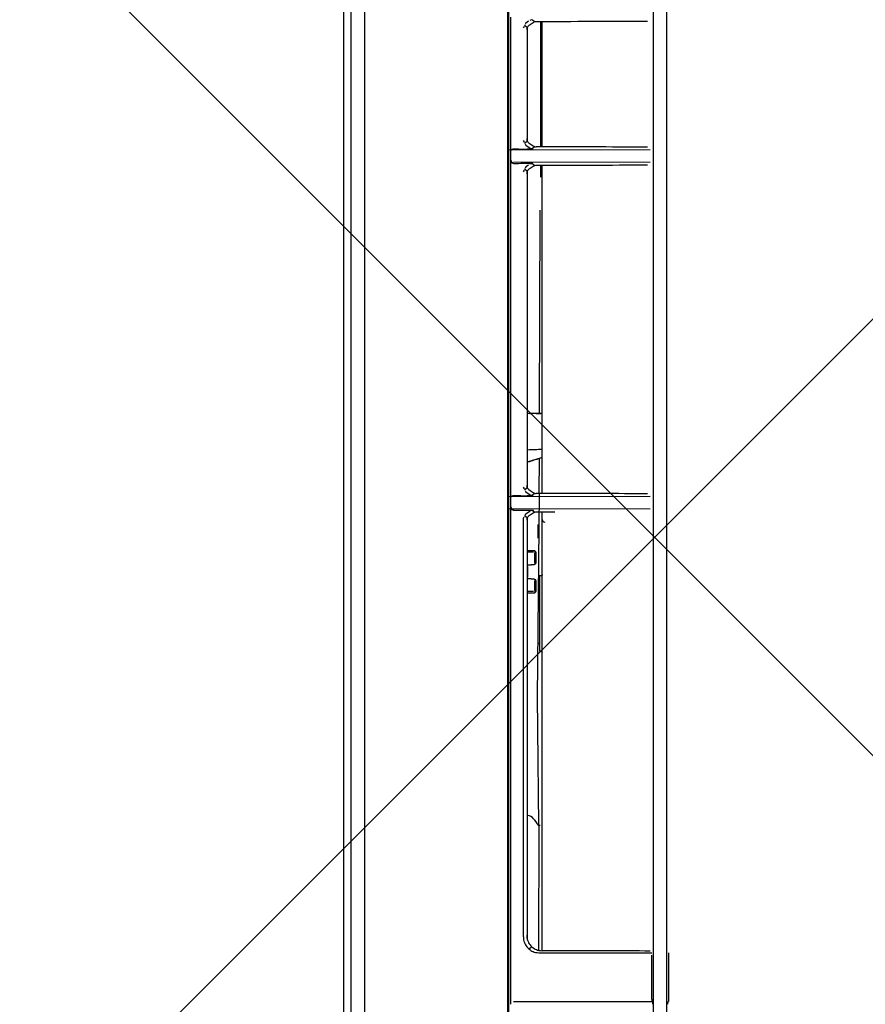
# Model space of a CAD drawing. Header units: millimetres. Extents: x 24385 to 79107, y -56478 to -23676.
# Tile 88 of 256: x 29196 to 29212, y -35279 to -35260. Entities that reach past the tile are written whole.
import ezdxf

# ---------------------------------------------------------------- set-up
doc = ezdxf.new("R2010")
doc.units = ezdxf.units.MM
doc.header["$LTSCALE"] = 2
doc.linetypes.add('DASHED', pattern=[19.05, 12.7, -6.35])
doc.layers.add('0_OPIS', color=7, linetype='Continuous', lineweight=13)
doc.layers.add('A_KRESKOWANIE', color=9, linetype='Continuous', lineweight=0)
for name, color, linetype in [('3DPLAN_A_OPIS', 8, 'Continuous'), ('IS_freon_urządzenia', 3, 'DASHED'), ('IS_KLIM_urządzenia', 3, 'Continuous')]:
    doc.layers.add(name, color=color, linetype=linetype)
doc.styles.add('ARIAL', font='arial.ttf')

# ---------------------------------------------------------------- blocks, each defined once
blk = doc.blocks.new('G$C8A3076D4')
at = {"layer": 'IS_KLIM_urządzenia', "linetype": 'Continuous'}
for p, q in [((98.423, 6.636), (6.111, 6.64)), ((98.561, 6.362), (5.976, 6.362)), ((69.959, 6.297), (69.962, 3.358)), ((70.218, 6.297), (70.215, 3.494)), ((77.083, 6.297), (77.086, 3.358)), ((77.342, 6.297), (77.339, 3.358)), ((86.459, 4.006), (86.457, 6.327)), ((87.461, 3.485), (87.459, 6.335)), ((87.469, 6.338), (87.47, 3.484)), ((69.896, 4.076), (67.326, 4.076)), ((69.895, 4.049), (67.326, 4.049)), ((77.02, 4.076), (70.281, 4.076)), ((70.517, 4.049), (70.281, 4.049)), ((75.38, 3.955), (75.38, 4.048)), ((77.554, 4.076), (77.41, 4.076)), ((77.866, 4.076), (77.554, 4.076)), ((86.417, 4.077), (77.866, 4.076)), ((78.709, 4.023), (78.709, 4.055)), ((78.731, 4.076), (78.731, 4.076)), ((80.24, 4.076), (80.24, 4.076)), ((80.262, 4.055), (80.262, 4.023)), ((67.33, 3.924), (67.286, 3.861)), ((67.288, 3.856), (67.299, 3.821)), ((69.932, 3.865), (69.892, 3.924)), ((70.285, 3.924), (70.241, 3.861)), ((70.243, 3.856), (70.254, 3.821)), ((75.38, 4.022), (71.195, 4.034)), ((77.019, 4.017), (76.304, 4.019)), ((77.056, 3.865), (77.016, 3.924)), ((77.019, 4.017), (81.206, 3.972)), ((77.409, 3.924), (77.37, 3.868)), ((77.94, 3.992), (77.661, 3.992)), ((78.267, 3.926), (78.215, 3.931)), ((78.228, 3.899), (78.226, 3.775)), ((78.418, 3.955), (78.262, 3.955)), ((78.428, 3.926), (78.267, 3.926)), ((78.418, 3.955), (78.418, 3.955)), ((78.461, 3.93), (78.428, 3.926)), ((78.834, 3.926), (78.804, 3.932)), ((78.994, 3.926), (78.834, 3.926)), ((78.999, 3.955), (78.843, 3.955)), ((78.882, 4.023), (78.845, 4.023)), ((78.882, 4.023), (80.089, 4.023)), ((79.046, 3.931), (78.994, 3.926)), ((78.999, 3.955), (78.999, 3.955)), ((79.033, 3.899), (79.035, 3.775)), ((80.12, 4.023), (80.089, 4.023)), ((81.206, 3.972), (81.855, 3.981)), ((81.855, 3.981), (83.844, 3.997)), ((83.844, 4.007), (86.408, 4.002)), ((86.373, 3.808), (86.336, 3.864)), ((67.317, 3.797), (67.356, 3.739)), ((67.355, 3.738), (67.384, 3.723)), ((67.444, 3.769), (67.404, 3.71)), ((67.421, 3.703), (67.453, 3.686)), ((69.769, 3.686), (69.801, 3.703)), ((69.818, 3.71), (69.777, 3.769)), ((69.838, 3.723), (69.865, 3.737)), ((69.865, 3.737), (69.925, 3.827)), ((70.272, 3.797), (70.311, 3.739)), ((70.31, 3.738), (70.339, 3.723)), ((70.399, 3.769), (70.359, 3.71)), ((70.376, 3.703), (70.408, 3.686)), ((76.893, 3.686), (76.925, 3.703)), ((76.942, 3.71), (76.901, 3.769)), ((76.962, 3.723), (76.988, 3.737)), ((76.988, 3.737), (77.049, 3.827)), ((77.438, 3.738), (77.377, 3.83)), ((77.463, 3.725), (77.438, 3.738)), ((77.523, 3.769), (77.483, 3.711)), ((77.527, 3.691), (77.502, 3.704)), ((86.132, 3.691), (77.527, 3.691)), ((100.699, 3.367), (3.823, 3.367)), ((99.292, 3.387), (3.847, 3.387)), ((70.169, 3.431), (70.008, 3.431)), ((77.293, 3.431), (77.132, 3.431))]:
    blk.add_line(p, q, dxfattribs=at)
at = {"layer": 'IS_KLIM_urządzenia', "linetype": 'Continuous', "extrusion": (1.11022e-13, -1.68048e-14, -1)}
for centre, start, end in [((-78.688, 4.055), 89.9998, 180), ((-80.283, 4.055), 0, 89.9998)]:
    blk.add_arc(centre, 0.0216, start, end, dxfattribs=at)
at = {"layer": 'IS_KLIM_urządzenia', "linetype": 'Continuous'}
for centre, major_axis, ratio, start_param, end_param in [((77.554, 4.13), (0, -0.0539), 0.999994, 0.000003, 1.518436), ((78.241, 3.921), (0.0153, -0.0285), 0.972171, 2.637278, 3.139623), ((78.447, 3.901), (0.0075, 0.0315), 0.898023, 6.280976, 6.543423), ((79.02, 3.921), (0.0153, 0.0285), 0.97217, 6.276531, 6.7875), ((70.169, 3.485), (0, 0.0539), 0.991444, 3.141593, 4.704533), ((77.293, 3.485), (0, 0.0539), 0.991444, 3.141593, 4.704533)]:
    blk.add_ellipse(centre, major_axis=major_axis, ratio=ratio, start_param=start_param, end_param=end_param, dxfattribs=at)
for points, degree, knots in [([(86.461, 6.673), (86.628, 6.673), (86.794, 6.673), (87.127, 6.673), (87.293, 6.673), (87.459, 6.673)], 3, [0, 0, 0, 0, 0.50042, 0.50042, 1, 1, 1, 1]), ([(87.464, 6.665), (87.464, 6.666), (87.463, 6.667), (87.461, 6.67), (87.46, 6.671), (87.459, 6.673)], 3, [0, 0, 0, 0, 0.394612, 0.394612, 1, 1, 1, 1]), ([(87.518, 6.659), (87.512, 6.659), (87.506, 6.659), (87.494, 6.66), (87.489, 6.66), (87.48, 6.661), (87.475, 6.662), (87.469, 6.663), (87.467, 6.664), (87.465, 6.665), (87.464, 6.665), (87.464, 6.665)], 3, [0, 0, 0, 0, 0.227148, 0.227148, 0.454286, 0.454286, 0.681578, 0.681578, 0.909218, 0.909218, 1, 1, 1, 1]), ([(86.423, 6.293), (86.422, 5.711), (86.42, 5.129), (86.418, 4.39), (86.418, 4.233), (86.417, 4.076)], 3, [0, 0, 0, 0, 0.787386, 0.787386, 1, 1, 1, 1]), ([(87.41, 6.33), (87.211, 6.33), (87.012, 6.33), (86.711, 6.33), (86.608, 6.33), (86.505, 6.33)], 3, [0, 0, 0, 0, 0.65928, 0.65928, 1, 1, 1, 1]), ([(87.41, 6.33), (87.416, 6.33), (87.422, 6.33), (87.433, 6.331), (87.439, 6.331), (87.448, 6.332), (87.452, 6.333), (87.459, 6.334), (87.461, 6.335), (87.463, 6.336), (87.463, 6.337), (87.464, 6.337)], 3, [0, 0, 0, 0, 0.222872, 0.222872, 0.445638, 0.445638, 0.670073, 0.670073, 0.898207, 0.898207, 1, 1, 1, 1]), ([(87.465, 6.338), (87.465, 6.339), (87.467, 6.34), (87.472, 6.341), (87.475, 6.342), (87.484, 6.343), (87.489, 6.344), (87.5, 6.344), (87.506, 6.345), (87.514, 6.345), (87.516, 6.345), (87.518, 6.345)], 3, [0, 0, 0, 0, 0.232122, 0.232122, 0.464387, 0.464387, 0.694394, 0.694394, 0.920425, 0.920425, 1, 1, 1, 1]), ([(77.025, 6.24), (77.025, 5.927), (77.024, 5.614), (77.022, 4.98), (77.021, 4.658), (77.02, 4.208), (77.02, 4.08), (77.019, 3.952)], 3, [0, 0, 0, 0, 0.410007, 0.410007, 0.831903, 0.831903, 1, 1, 1, 1]), ([(76.281, 4.076), (76.299, 4.018), (76.317, 3.959), (76.347, 3.859), (76.36, 3.817), (76.372, 3.776)], 3, [0, 0, 0, 0, 0.586493, 0.586493, 1, 1, 1, 1]), ([(76.286, 4.076), (76.301, 4.027), (76.317, 3.977), (76.347, 3.876), (76.363, 3.826), (76.378, 3.776)], 3, [0, 0, 0, 0, 0.497409, 0.497409, 1, 1, 1, 1]), ([(78.731, 4.076), (78.731, 4.076), (78.731, 4.076), (78.731, 4.076), (78.731, 4.076), (78.731, 4.076), (78.73, 4.076), (78.73, 4.076)], 3, [0, 0, 0, 0, 0.260298, 0.260298, 0.752675, 0.752675, 1, 1, 1, 1]), ([(86.095, 3.757), (86.132, 3.757), (86.168, 3.763), (86.237, 3.787), (86.269, 3.805), (86.326, 3.85), (86.35, 3.878), (86.388, 3.939), (86.402, 3.972), (86.41, 4.007), (86.415, 4.03), (86.417, 4.053), (86.417, 4.076)], 3, [0, 0, 0, 0, 0.216628, 0.216628, 0.43338, 0.43338, 0.648394, 0.648394, 0.862263, 0.862263, 0.862263, 1, 1, 1, 1]), ([(67.327, 3.952), (67.327, 3.941), (67.328, 3.931), (67.334, 3.911), (67.339, 3.901), (67.345, 3.893)], 3, [0, 0, 0, 0, 0.499012, 0.499012, 1, 1, 1, 1]), ([(69.877, 3.893), (69.883, 3.901), (69.888, 3.911), (69.894, 3.931), (69.895, 3.941), (69.895, 3.952)], 3, [0, 0, 0, 0, 0.499182, 0.499182, 1, 1, 1, 1]), ([(69.936, 3.893), (69.936, 3.893), (69.936, 3.893), (69.938, 3.868), (69.94, 3.842), (69.941, 3.815)], 3, [0, 0, 0, 0, 0.008032, 0.008032, 1, 1, 1, 1]), ([(70.282, 3.952), (70.282, 3.941), (70.283, 3.931), (70.289, 3.911), (70.294, 3.901), (70.3, 3.893)], 3, [0, 0, 0, 0, 0.499012, 0.499012, 1, 1, 1, 1]), ([(77.001, 3.893), (77.007, 3.901), (77.011, 3.911), (77.018, 3.931), (77.019, 3.941), (77.019, 3.952)], 3, [0, 0, 0, 0, 0.499182, 0.499182, 1, 1, 1, 1]), ([(77.06, 3.893), (77.06, 3.893), (77.06, 3.893), (77.062, 3.868), (77.064, 3.842), (77.065, 3.815)], 3, [0, 0, 0, 0, 0.008032, 0.008032, 1, 1, 1, 1]), ([(77.361, 3.819), (77.362, 3.843), (77.364, 3.865), (77.366, 3.89), (77.366, 3.893), (77.367, 3.896), (77.367, 3.896), (77.367, 3.896)], 3, [0, 0, 0, 0, 0.877345, 0.877345, 0.991919, 0.991919, 1, 1, 1, 1]), ([(77.405, 3.952), (77.405, 3.941), (77.407, 3.931), (77.413, 3.911), (77.418, 3.901), (77.424, 3.893)], 3, [0, 0, 0, 0, 0.499012, 0.499012, 1, 1, 1, 1]), ([(78.226, 3.949), (78.225, 3.948), (78.217, 3.945), (78.205, 3.936), (78.202, 3.919), (78.201, 3.912)], 3, [0, 0, 0, 0, 0.12602, 0.673496, 1, 1, 1, 1]), ([(78.215, 3.931), (78.215, 3.931), (78.214, 3.931), (78.211, 3.932), (78.209, 3.933), (78.208, 3.935)], 3, [0, 0, 0, 0, 0.177003, 0.177003, 1, 1, 1, 1]), ([(78.262, 3.955), (78.26, 3.955), (78.255, 3.955), (78.245, 3.954), (78.237, 3.953), (78.229, 3.951), (78.226, 3.949), (78.226, 3.949)], 3, [0, 0, 0, 0, 0.133075, 0.402971, 0.745538, 0.943037, 1, 1, 1, 1]), ([(78.472, 3.921), (78.472, 3.921), (78.472, 3.925), (78.47, 3.933), (78.465, 3.941), (78.459, 3.947), (78.452, 3.95), (78.446, 3.952), (78.439, 3.954), (78.43, 3.955), (78.42, 3.955), (78.416, 3.955), (78.415, 3.955)], 3, [0, 0, 0, 0, 0.010083, 0.160449, 0.279452, 0.38178, 0.472606, 0.556216, 0.645207, 0.838562, 0.980884, 1, 1, 1, 1]), ([(78.456, 3.932), (78.452, 3.933), (78.447, 3.934), (78.446, 3.935), (78.446, 3.935)], 3, [0, 0, 0, 0, 0.561668, 1, 1, 1, 1]), ([(78.481, 3.9), (78.481, 3.901), (78.482, 3.906), (78.479, 3.914), (78.473, 3.922), (78.467, 3.927), (78.461, 3.93), (78.457, 3.932), (78.455, 3.932), (78.455, 3.932)], 3, [0, 0, 0, 0, 0.064548, 0.313076, 0.514365, 0.685485, 0.835001, 0.974198, 1, 1, 1, 1]), ([(78.806, 3.932), (78.804, 3.932), (78.8, 3.931), (78.793, 3.927), (78.785, 3.919), (78.78, 3.91), (78.78, 3.904), (78.78, 3.901)], 3, [0, 0, 0, 0, 0.13645, 0.329429, 0.561553, 0.808127, 1, 1, 1, 1]), ([(78.843, 3.955), (78.842, 3.955), (78.837, 3.955), (78.827, 3.954), (78.819, 3.953), (78.809, 3.951), (78.801, 3.946), (78.794, 3.938), (78.79, 3.929), (78.789, 3.923), (78.79, 3.921)], 3, [0, 0, 0, 0, 0.054393, 0.201162, 0.376281, 0.49707, 0.629895, 0.773184, 0.92331, 1, 1, 1, 1]), ([(78.815, 3.935), (78.815, 3.935), (78.814, 3.934), (78.81, 3.933), (78.804, 3.932), (78.802, 3.931)], 3, [0, 0, 0, 0, 0.224663, 0.794878, 1, 1, 1, 1]), ([(79.035, 3.949), (79.034, 3.949), (79.032, 3.951), (79.027, 3.952), (79.019, 3.954), (79.01, 3.955), (79, 3.955), (78.996, 3.955), (78.996, 3.955)], 3, [0, 0, 0, 0, 0.070437, 0.213801, 0.373154, 0.721811, 0.972518, 1, 1, 1, 1]), ([(79.06, 3.911), (79.06, 3.913), (79.062, 3.921), (79.052, 3.937), (79.042, 3.945), (79.035, 3.949), (79.032, 3.95)], 3, [0, 0, 0, 0, 0.062445, 0.413296, 0.754251, 1, 1, 1, 1]), ([(79.046, 3.931), (79.046, 3.931), (79.047, 3.931), (79.049, 3.932), (79.051, 3.933), (79.053, 3.934)], 3, [0, 0, 0, 0, 0.184463, 0.184463, 1, 1, 1, 1]), ([(83.844, 3.992), (83.737, 3.939), (83.65, 3.867), (83.635, 3.784), (83.634, 3.78), (83.634, 3.775)], 3, [0, 0, 0, 0, 0.945515, 0.945515, 1, 1, 1, 1]), ([(83.844, 4.033), (83.844, 4.032), (83.844, 4.03), (83.844, 4.026), (83.844, 4.024), (83.844, 4.015), (83.844, 4.01), (83.844, 4), (83.844, 3.996), (83.844, 3.992)], 3, [0, 0, 0, 0, 0.100177, 0.100177, 0.253374, 0.253374, 0.626687, 0.626687, 1, 1, 1, 1]), ([(83.844, 3.992), (83.844, 3.992), (83.844, 3.992), (83.844, 3.992), (83.844, 3.992), (83.844, 3.992), (83.844, 3.992), (83.844, 3.992)], 3, [0, 0, 0, 0, 0.268817, 0.268817, 0.619864, 0.619864, 1, 1, 1, 1]), ([(86.133, 3.691), (86.171, 3.69), (86.209, 3.697), (86.279, 3.721), (86.311, 3.739), (86.367, 3.784), (86.391, 3.811), (86.429, 3.872), (86.443, 3.905), (86.456, 3.962), (86.458, 3.984), (86.459, 4.006)], 3, [0, 0, 0, 0, 0.225487, 0.225487, 0.441054, 0.441054, 0.654804, 0.654804, 0.868103, 0.868103, 1, 1, 1, 1]), ([(67.404, 3.804), (67.411, 3.795), (67.419, 3.786), (67.439, 3.771), (67.449, 3.766), (67.471, 3.759), (67.482, 3.757), (67.493, 3.757)], 3, [0, 0, 0, 0, 0.342505, 0.342505, 0.684905, 0.684905, 1, 1, 1, 1]), ([(69.728, 3.757), (69.741, 3.757), (69.753, 3.759), (69.776, 3.767), (69.787, 3.773), (69.804, 3.788), (69.812, 3.796), (69.818, 3.804)], 3, [0, 0, 0, 0, 0.347328, 0.347328, 0.694876, 0.694876, 1, 1, 1, 1]), ([(69.941, 3.485), (69.941, 3.553), (69.941, 3.621), (69.942, 3.716), (69.942, 3.743), (69.942, 3.77)], 3, [0, 0, 0, 0, 0.718576, 0.718576, 1, 1, 1, 1]), ([(70.236, 3.485), (70.236, 3.553), (70.236, 3.621), (70.235, 3.716), (70.235, 3.743), (70.235, 3.77)], 3, [0, 0, 0, 0, 0.718576, 0.718576, 1, 1, 1, 1]), ([(70.359, 3.804), (70.366, 3.794), (70.374, 3.786), (70.394, 3.771), (70.405, 3.766), (70.426, 3.759), (70.438, 3.757), (70.449, 3.757)], 3, [0, 0, 0, 0, 0.342505, 0.342505, 0.684905, 0.684905, 1, 1, 1, 1]), ([(76.852, 3.757), (76.864, 3.757), (76.877, 3.759), (76.9, 3.767), (76.91, 3.773), (76.928, 3.787), (76.936, 3.795), (76.941, 3.804)], 3, [0, 0, 0, 0, 0.347328, 0.347328, 0.694876, 0.694876, 1, 1, 1, 1]), ([(77.065, 3.485), (77.065, 3.553), (77.065, 3.621), (77.066, 3.716), (77.066, 3.743), (77.066, 3.77)], 3, [0, 0, 0, 0, 0.718503, 0.718503, 1, 1, 1, 1]), ([(77.36, 3.485), (77.36, 3.553), (77.36, 3.622), (77.36, 3.719), (77.36, 3.746), (77.36, 3.774)], 3, [0, 0, 0, 0, 0.714777, 0.714777, 1, 1, 1, 1]), ([(77.483, 3.804), (77.49, 3.794), (77.498, 3.786), (77.517, 3.771), (77.528, 3.766), (77.55, 3.759), (77.561, 3.757), (77.572, 3.757)], 3, [0, 0, 0, 0, 0.342503, 0.342503, 0.684901, 0.684901, 1, 1, 1, 1]), ([(78.475, 3.767), (78.538, 3.774), (78.723, 3.774), (78.786, 3.767)], 2, [0, 0, 0, 0.500311, 1, 1, 1]), ([(69.988, 3.431), (69.988, 3.431), (69.988, 3.431), (69.985, 3.431), (69.982, 3.431), (69.974, 3.433), (69.967, 3.436), (69.958, 3.443), (69.953, 3.448), (69.948, 3.457), (69.946, 3.461), (69.942, 3.47), (69.941, 3.475), (69.941, 3.48)], 3, [0, 0, 0, 0, 0.005149, 0.005149, 0.134484, 0.134484, 0.437007, 0.437007, 0.670181, 0.670181, 0.834358, 0.834358, 1, 1, 1, 1]), ([(70.236, 3.48), (70.236, 3.475), (70.235, 3.47), (70.231, 3.461), (70.229, 3.457), (70.224, 3.448), (70.219, 3.443), (70.21, 3.436), (70.203, 3.433), (70.195, 3.431), (70.192, 3.431), (70.189, 3.431), (70.189, 3.431), (70.189, 3.431)], 3, [0, 0, 0, 0, 0.165642, 0.165642, 0.329819, 0.329819, 0.562993, 0.562993, 0.865516, 0.865516, 0.994851, 0.994851, 1, 1, 1, 1]), ([(77.112, 3.431), (77.112, 3.431), (77.112, 3.431), (77.109, 3.431), (77.106, 3.431), (77.097, 3.433), (77.091, 3.436), (77.081, 3.443), (77.077, 3.448), (77.072, 3.457), (77.069, 3.461), (77.066, 3.47), (77.065, 3.475), (77.065, 3.48)], 3, [0, 0, 0, 0, 0.005149, 0.005149, 0.134484, 0.134484, 0.437008, 0.437008, 0.670181, 0.670181, 0.834358, 0.834358, 1, 1, 1, 1]), ([(77.36, 3.482), (77.36, 3.477), (77.359, 3.472), (77.356, 3.463), (77.354, 3.458), (77.349, 3.449), (77.345, 3.445), (77.336, 3.437), (77.33, 3.434), (77.32, 3.432), (77.317, 3.431), (77.313, 3.431), (77.313, 3.431), (77.313, 3.431)], 3, [0, 0, 0, 0, 0.159825, 0.159825, 0.318348, 0.318348, 0.539827, 0.539827, 0.829026, 0.829026, 0.994944, 0.994944, 1, 1, 1, 1]), ([(69.988, 3.431), (69.97, 3.431), (69.952, 3.431), (69.493, 3.431), (69.052, 3.431), (68.17, 3.431), (67.729, 3.431), (67.27, 3.431), (67.252, 3.431), (67.234, 3.431)], 3, [0, 0, 0, 0, 0.019601, 0.019601, 0.5, 0.5, 0.980399, 0.980399, 1, 1, 1, 1]), ([(70.008, 3.431), (70.003, 3.431), (69.998, 3.431), (69.992, 3.431), (69.99, 3.431), (69.988, 3.431)], 3, [0, 0, 0, 0, 0.717984, 0.717984, 1, 1, 1, 1]), ([(70.189, 3.431), (70.184, 3.431), (70.179, 3.431), (70.173, 3.431), (70.171, 3.431), (70.169, 3.431)], 3, [0, 0, 0, 0, 0.717985, 0.717985, 1, 1, 1, 1]), ([(77.112, 3.431), (77.094, 3.431), (77.076, 3.431), (75.922, 3.431), (74.786, 3.431), (72.515, 3.431), (71.379, 3.431), (70.225, 3.431), (70.207, 3.431), (70.189, 3.431)], 3, [0, 0, 0, 0, 0.007798, 0.007798, 0.5, 0.5, 0.992202, 0.992202, 1, 1, 1, 1]), ([(77.132, 3.431), (77.127, 3.431), (77.122, 3.431), (77.116, 3.431), (77.114, 3.431), (77.112, 3.431)], 3, [0, 0, 0, 0, 0.717997, 0.717997, 1, 1, 1, 1]), ([(77.313, 3.431), (77.308, 3.431), (77.304, 3.431), (77.297, 3.431), (77.295, 3.431), (77.293, 3.431)], 3, [0, 0, 0, 0, 0.708582, 0.708582, 1, 1, 1, 1]), ([(87.411, 3.431), (87.375, 3.431), (87.339, 3.431), (87.16, 3.431), (87.016, 3.431), (86.296, 3.431), (85.721, 3.431), (82.844, 3.431), (80.542, 3.431), (77.949, 3.431), (77.658, 3.431), (77.349, 3.431), (77.331, 3.431), (77.313, 3.431)], 3, [0, 0, 0, 0, 0.010685, 0.010685, 0.053423, 0.053423, 0.224378, 0.224378, 0.908196, 0.908196, 0.994654, 0.994654, 1, 1, 1, 1]), ([(87.514, 3.431), (87.513, 3.431), (87.511, 3.431), (87.505, 3.431), (87.498, 3.431), (87.481, 3.431), (87.471, 3.431), (87.449, 3.431), (87.438, 3.431), (87.421, 3.431), (87.416, 3.431), (87.411, 3.431)], 3, [0, 0, 0, 0, 0.089967, 0.089967, 0.358716, 0.358716, 0.627244, 0.627244, 0.895374, 0.895374, 1, 1, 1, 1]), ([(100.572, 0.425), (100.447, 0.426), (100.258, 0.426), (100.006, 0.427), (99.629, 0.427), (98.811, 0.427), (97.05, 0.427), (93.528, 0.427), (86.484, 0.427), (72.395, 0.427), (60.319, 0.427), (52.268, 0.427)], 3, [0, 0, 0, 0, 0.007813, 0.011719, 0.015625, 0.03125, 0.0625, 0.125, 0.25, 0.5, 1, 1, 1, 1]), ([(52.269, 0.142), (58.342, 0.142), (64.415, 0.142), (75.806, 0.142), (83.784, 0.142), (91.761, 0.142), (95.75, 0.142), (97.08, 0.142), (99.074, 0.142), (99.739, 0.142), (100.463, 0.142), (100.521, 0.142), (100.58, 0.142)], 3, [0, 0, 0, 0, 0.377122, 0.377122, 0.707371, 0.872496, 0.872496, 0.955059, 0.955059, 0.99634, 0.99634, 1, 1, 1, 1]), ([(100.58, 0), (100.544, 0), (100.508, 0), (100.329, 0), (100.185, 0), (99.465, 0), (98.89, 0), (96.013, 0), (93.711, 0), (82.202, 0), (72.995, 0), (62.38, 0), (60.972, 0), (57.132, 0), (54.7, 0), (52.269, 0)], 3, [0, 0, 0, 0, 0.002233, 0.002233, 0.011167, 0.011167, 0.0469, 0.0469, 0.189835, 0.189835, 0.761574, 0.761574, 0.84899, 0.84899, 1, 1, 1, 1])]:
    blk.add_open_spline(points, degree=degree, knots=knots, dxfattribs=at)
for points, degree in [([(87.465, 6.338), (87.464, 6.338), (87.464, 6.337), (87.464, 6.337)], 3), ([(67.32, 6.24), (67.322, 5.477), (67.324, 4.714), (67.327, 3.952)], 3), ([(69.902, 6.24), (69.9, 5.477), (69.898, 4.714), (69.895, 3.952)], 3), ([(70.275, 6.24), (70.277, 5.477), (70.279, 4.714), (70.282, 3.952)], 3), ([(77.404, 4.336), (77.405, 4.208), (77.405, 4.08), (77.405, 3.952)], 3), ([(75.38, 4.076), (75.38, 3.976), (75.38, 3.876), (75.38, 3.776)], 3), ([(76.117, 4.076), (76.12, 3.976), (76.124, 3.876), (76.127, 3.776)], 3), ([(80.241, 4.076), (80.243, 4.076), (80.242, 4.076), (80.241, 4.076)], 3), ([(67.345, 3.893), (67.365, 3.863), (67.384, 3.834), (67.404, 3.804)], 3), ([(69.818, 3.804), (69.837, 3.834), (69.857, 3.863), (69.877, 3.893)], 3), ([(70.235, 3.8), (70.235, 3.828), (70.235, 3.856), (70.235, 3.884)], 3), ([(70.3, 3.893), (70.32, 3.863), (70.339, 3.834), (70.359, 3.804)], 3), ([(75.367, 3.775), (75.376, 3.807), (75.38, 3.84), (75.38, 3.873)], 3), ([(76.941, 3.804), (76.961, 3.834), (76.981, 3.863), (77.001, 3.893)], 3), ([(77.424, 3.893), (77.443, 3.863), (77.463, 3.834), (77.483, 3.804)], 3), ([(78.2, 3.922), (78.197, 3.776)], 1), ([(78.485, 3.776), (78.482, 3.901)], 1), ([(78.779, 3.901), (78.776, 3.776)], 1), ([(79.063, 3.776), (79.061, 3.922)], 1), ([(69.786, 3.776), (67.435, 3.776)], 1), ([(69.941, 3.815), (69.942, 3.8), (69.942, 3.785), (69.942, 3.77)], 3), ([(70.235, 3.77), (70.235, 3.78), (70.235, 3.79), (70.235, 3.8)], 3), ([(76.91, 3.776), (70.39, 3.776)], 1), ([(76.377, 3.778), (76.378, 3.777), (76.378, 3.776), (76.378, 3.776)], 3), ([(77.065, 3.815), (77.066, 3.8), (77.066, 3.785), (77.066, 3.77)], 3), ([(77.36, 3.774), (77.36, 3.789), (77.361, 3.804), (77.361, 3.819)], 3), ([(86.203, 3.775), (77.513, 3.776)], 1), ([(69.941, 3.48), (69.941, 3.482), (69.941, 3.483), (69.941, 3.485)], 3), ([(70.236, 3.485), (70.236, 3.483), (70.236, 3.482), (70.236, 3.48)], 3), ([(77.065, 3.48), (77.065, 3.482), (77.065, 3.483), (77.065, 3.485)], 3), ([(77.36, 3.485), (77.36, 3.484), (77.36, 3.483), (77.36, 3.482)], 3)]:
    blk.add_open_spline(points, degree=degree, dxfattribs=at)
for points, weights in [([(78.709, 4.023), (78.709, 4.023), (78.781, 4.023), (78.882, 4.023)], [1, 0.804737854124, 0.804737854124, 1]), ([(80.089, 4.023), (80.19, 4.023), (80.261, 4.023), (80.262, 4.023)], [1, 0.804817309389, 0.804737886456, 0.999761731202])]:
    blk.add_rational_spline(points, weights, degree=3, dxfattribs=at)
blk = doc.blocks.new('II pietrooo')
at = {"layer": 'A_KRESKOWANIE', "transparency": 33554687}
h = blk.add_hatch(dxfattribs=at)
h.set_pattern_fill('ANSI37', color=256, scale=5)
h.paths.add_polyline_path([(29041.457, -35023.037), (28860.457, -35023.037), (28860.457, -35014.037), (28745.457, -35014.037), (28674.457, -35014.037), (28674.457, -35084.037), (28697.457, -35084.037), (28697.457, -35187.037), (28685.708, -35187.037), (28685.708, -35200.32), (28674.457, -35200.32), (28674.457, -35444.037), (28826.457, -35444.037), (28826.457, -35302.037), (28932.457, -35302.037), (28932.457, -35444.037), (29175.457, -35444.037), (29175.457, -35404.037), (29226.457, -35404.037), (29226.457, -35014.037), (29156.457, -35014.037), (29041.457, -35014.037)])
h.paths.add_polyline_path([(29052.545, -35277.894), (28844.012, -35277.894), (28844.012, -35222.58), (29052.545, -35222.58)], flags=16)
h.paths.add_polyline_path([(28885.604, -35252.075), (29003.18, -35252.075), (29003.18, -35230.559), (28885.604, -35230.559)], flags=8)
h.paths.add_polyline_path([(28875.265, -35273.795), (28992.841, -35273.795), (28992.841, -35252.279), (28875.265, -35252.279)], flags=8)
h.paths.add_polyline_path([(28840.515, -35146.32), (29083.644, -35146.32), (29083.644, -35200.32), (28840.515, -35200.32)], flags=16)
h.paths.add_polyline_path([(28845.532, -35167.934), (28882.864, -35167.934), (28882.864, -35149.886), (28845.532, -35149.886)], flags=8)
h.paths.add_polyline_path([(28903.238, -35168.138), (29004.566, -35168.138), (29004.566, -35149.73), (28903.238, -35149.73)], flags=8)
h.paths.add_polyline_path([(28902.962, -35198.048), (28949.642, -35198.048), (28949.642, -35177.636), (28902.962, -35177.636)], flags=8)
h.paths.add_polyline_path([(28949.682, -35195.748), (28973.898, -35195.748), (28973.898, -35177.532), (28949.682, -35177.532)], flags=8)
h.paths.add_polyline_path([(28839.9, -35193.689), (28889.252, -35193.689), (28889.252, -35176.842), (28839.9, -35176.842)], flags=24)
h.paths.add_polyline_path([(28987.439, -35040.85), (29026, -35040.85), (29026, -35024.003), (28987.439, -35024.003)], flags=24)
h.paths.add_polyline_path([(28879.457, -35302.037), (28879.457, -35330.037), (28932.457, -35330.037), (28932.457, -35302.037)])
h.paths.add_polyline_path([(28879.457, -35330.037), (28879.457, -35302.037), (28826.457, -35330.037)])
h.paths.add_polyline_path([(28826.457, -35330.037), (28826.457, -35444.037), (28829.457, -35444.037), (28829.457, -35451.375), (28831.55, -35451.375), (28879.457, -35366.786, -0.262592), (28928.411, -35451.375), (28929.457, -35451.375), (28929.457, -35444.037), (28932.457, -35444.037), (28932.457, -35330.037)])
h.paths.add_polyline_path([(28928.411, -35451.375, 0.262592), (28879.457, -35366.786), (28831.55, -35451.375), (28831.55, -35453.468), (28832.597, -35453.468), (28832.597, -35456.607), (28831.55, -35456.607), (28831.55, -35458.7), (28829.457, -35458.7), (28829.457, -35466.037), (28929.457, -35466.037), (28929.457, -35458.7), (28927.364, -35458.7), (28927.364, -35456.607), (28926.318, -35456.607), (28926.318, -35453.468), (28927.364, -35453.468), (28927.364, -35451.375)])
h.paths.add_polyline_path([(28863.408, -35449.188), (28905.68, -35449.188), (28905.68, -35424.888), (28863.408, -35424.888)], flags=24)
h.paths.add_polyline_path([(28879.457, -35302.037), (28826.457, -35302.037), (28826.457, -35330.037)])
at = {"layer": '3DPLAN_A_OPIS', "color": 1, "lineweight": 30, "style": 'ARIAL'}
for tag, p in [('WYŁĄCZONE', (29640.582, -35218.771)), ('WYŁĄCZONE', (30122.415, -35218.771)), ('Z_OPRACOWANIA', (29630.242, -35241.206)), ('Z_OPRACOWANIA', (30112.076, -35241.206)), ('WYŁĄCZONE', (28887.308, -35245.559)), ('Z_OPRACOWANIA', (28876.969, -35267.279)), ('WYŁĄCZONE', (30987.797, -35381.78)), ('Z_OPRACOWANIA', (30977.458, -35404.214))]:
    blk.add_attdef(tag, p, '', height=12, dxfattribs=at)

msp = doc.modelspace()

# ---------------------------------------------------------------- block references
at = {"layer": '0_OPIS'}
msp.add_blockref('II pietrooo', (0, 0), dxfattribs=at)
at = {"layer": 'IS_freon_urządzenia', "xscale": 0.9269462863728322, "yscale": 0.9269462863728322, "zscale": 0.9269462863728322, "rotation": 270}
msp.add_blockref('G$C8A3076D4', (29202.372, -35197.716), dxfattribs=at)

doc.saveas('drawing.dxf')
